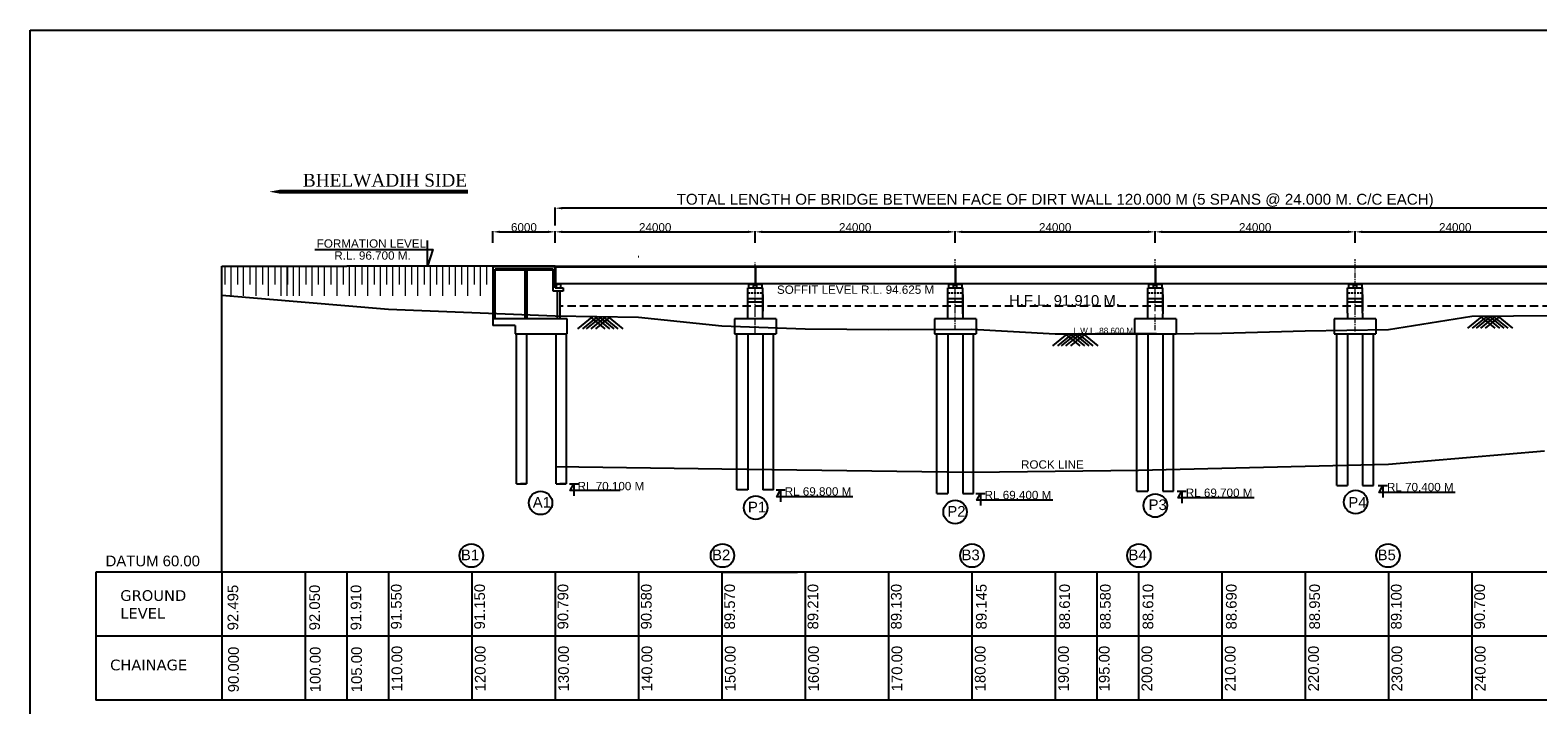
# Model space of a CAD drawing. Header units: inches. Extents: x 4599583 to 15517275, y 2817812 to 28133222513.
# Tile 5 of 95: x 13701346 to 13882273, y 2931111 to 3012058. Entities that reach past the tile are written whole.
import ezdxf

# ---------------------------------------------------------------- set-up
doc = ezdxf.new("R2010")
doc.units = ezdxf.units.IN
doc.header["$MEASUREMENT"] = 0
for name, pattern in [('CENTER', [2, 1.25, -0.25, 0.25, -0.25]), ('DASHED', [0.75, 0.5, -0.25]), ('DASHED2', [0.375, 0.25, -0.125])]:
    doc.linetypes.add(name, pattern=pattern)
for name, color, linetype, lineweight in [('CEN', 3, 'CENTER', 13), ('STR', 7, 'Continuous', 25), ('SYM', 8, 'Continuous', 5)]:
    doc.layers.add(name, color=color, linetype=linetype, lineweight=lineweight)
doc.layers.add('GROUND_LVL', color=114, linetype='Continuous')
doc.layers.add('text', color=7, linetype='Continuous')
doc.styles.add('ROMANS', font='arial.ttf')
doc.styles.get("Standard").update_dxf_attribs({"font": 'arial.ttf'})
doc.styles.add('style1', font='arial.ttf')
doc.dimstyles.new('ROMANS', dxfattribs={"dimtxt": 1000, "dimasz": 850, "dimexe": 100, "dimexo": 100, "dimgap": 25, "dimtad": 1, "dimdec": 0, "dimzin": 9, "dimdsep": 46, "dimtxsty": 'ROMANS', "dimcen": 325, "dimclrd": 4, "dimclre": 4, "dimclrt": 6, "dimadec": 0, "dimazin": 0, "dimtfac": 1, "dimtdec": 0, "dimtmove": 0, "dimatfit": 3, "dimfxl": 1, "dimtolj": 1, "dimtzin": 9, "dimarcsym": 0})

# ---------------------------------------------------------------- blocks, each defined once
blk = doc.blocks.new('*D233')
at = {"lineweight": -2, "ltscale": 800, "transparency": 16777216}
for p, q in [((13756850, 2986555), (13756850, 2987960)), ((13757700, 2987860), (13763500, 2987860)), ((13764350, 2986555), (13764350, 2987960))]:
    blk.add_line(p, q, dxfattribs=at)
at = {"ltscale": 800, "transparency": 16777216}
for points in [[(13757700, 2988002), (13757700, 2987719), (13756850, 2987860)], [(13763500, 2988002), (13763500, 2987719), (13764350, 2987860)]]:
    blk.add_solid(points, dxfattribs=at)
at = {"layer": 'Defpoints', "color": 0, "ltscale": 800, "transparency": 16777216}
for p in [(13764350, 2987860), (13756850, 2986455), (13764350, 2986455)]:
    blk.add_point(p, dxfattribs=at)
at = {"color": 6, "ltscale": 800, "transparency": 16777216, "insert": (13760600, 2988396), "char_height": 1000, "attachment_point": 5, "style": 'ROMANS'}
blk.add_mtext('\\A1;{\\C256;6000}', dxfattribs=at)
blk = doc.blocks.new('*D234')
at = {"lineweight": -2, "ltscale": 800, "transparency": 16777216}
for p, q in [((13764350, 2986555), (13764350, 2987960)), ((13765200, 2987860), (13787500, 2987860)), ((13788350, 2986555), (13788350, 2987960))]:
    blk.add_line(p, q, dxfattribs=at)
at = {"ltscale": 800, "transparency": 16777216}
for points in [[(13765200, 2988002), (13765200, 2987719), (13764350, 2987860)], [(13787500, 2988002), (13787500, 2987719), (13788350, 2987860)]]:
    blk.add_solid(points, dxfattribs=at)
at = {"layer": 'Defpoints', "color": 0, "ltscale": 800, "transparency": 16777216}
for p in [(13788350, 2987860), (13764350, 2986455), (13788350, 2986455)]:
    blk.add_point(p, dxfattribs=at)
at = {"color": 6, "ltscale": 800, "transparency": 16777216, "insert": (13776350, 2988396), "char_height": 1000, "attachment_point": 5, "style": 'ROMANS'}
blk.add_mtext('\\A1;{\\C256;24000}', dxfattribs=at)
blk = doc.blocks.new('*D235')
at = {"lineweight": -2, "ltscale": 800, "transparency": 16777216}
for p, q in [((13788350, 2986555), (13788350, 2987960)), ((13789200, 2987860), (13811500, 2987860)), ((13812350, 2986555), (13812350, 2987960))]:
    blk.add_line(p, q, dxfattribs=at)
at = {"ltscale": 800, "transparency": 16777216}
for points in [[(13789200, 2988002), (13789200, 2987719), (13788350, 2987860)], [(13811500, 2988002), (13811500, 2987719), (13812350, 2987860)]]:
    blk.add_solid(points, dxfattribs=at)
at = {"layer": 'Defpoints', "color": 0, "ltscale": 800, "transparency": 16777216}
for p in [(13812350, 2987860), (13788350, 2986455), (13812350, 2986455)]:
    blk.add_point(p, dxfattribs=at)
at = {"color": 6, "ltscale": 800, "transparency": 16777216, "insert": (13800350, 2988396), "char_height": 1000, "attachment_point": 5, "style": 'ROMANS'}
blk.add_mtext('\\A1;{\\C256;24000}', dxfattribs=at)
blk = doc.blocks.new('*D236')
at = {"lineweight": -2, "ltscale": 800, "transparency": 16777216}
for p, q in [((13812350, 2986555), (13812350, 2987960)), ((13813200, 2987860), (13835500, 2987860)), ((13836350, 2986555), (13836350, 2987960))]:
    blk.add_line(p, q, dxfattribs=at)
at = {"ltscale": 800, "transparency": 16777216}
for points in [[(13813200, 2988002), (13813200, 2987719), (13812350, 2987860)], [(13835500, 2988002), (13835500, 2987719), (13836350, 2987860)]]:
    blk.add_solid(points, dxfattribs=at)
at = {"layer": 'Defpoints', "color": 0, "ltscale": 800, "transparency": 16777216}
for p in [(13836350, 2987860), (13812350, 2986455), (13836350, 2986455)]:
    blk.add_point(p, dxfattribs=at)
at = {"color": 6, "ltscale": 800, "transparency": 16777216, "insert": (13824350, 2988396), "char_height": 1000, "attachment_point": 5, "style": 'ROMANS'}
blk.add_mtext('\\A1;{\\C256;24000}', dxfattribs=at)
blk = doc.blocks.new('*D237')
at = {"lineweight": -2, "ltscale": 800, "transparency": 16777216}
for p, q in [((13836350, 2986555), (13836350, 2987960)), ((13837200, 2987860), (13859500, 2987860)), ((13860350, 2986555), (13860350, 2987960))]:
    blk.add_line(p, q, dxfattribs=at)
at = {"ltscale": 800, "transparency": 16777216}
for points in [[(13837200, 2988002), (13837200, 2987719), (13836350, 2987860)], [(13859500, 2988002), (13859500, 2987719), (13860350, 2987860)]]:
    blk.add_solid(points, dxfattribs=at)
at = {"layer": 'Defpoints', "color": 0, "ltscale": 800, "transparency": 16777216}
for p in [(13860350, 2987860), (13836350, 2986455), (13860350, 2986455)]:
    blk.add_point(p, dxfattribs=at)
at = {"color": 6, "ltscale": 800, "transparency": 16777216, "insert": (13848350, 2988396), "char_height": 1000, "attachment_point": 5, "style": 'ROMANS'}
blk.add_mtext('\\A1;{\\C256;24000}', dxfattribs=at)
blk = doc.blocks.new('*D238')
at = {"lineweight": -2, "ltscale": 800, "transparency": 16777216}
for p, q in [((13764350, 2988615), (13764350, 2990796)), ((13883500, 2990696), (13765200, 2990696))]:
    blk.add_line(p, q, dxfattribs=at)
at = {"ltscale": 800, "transparency": 16777216}
for points in [[(13765200, 2990837), (13765200, 2990554), (13764350, 2990696)], [(13883500, 2990837), (13883500, 2990554), (13884350, 2990696)]]:
    blk.add_solid(points, dxfattribs=at)
at = {"layer": 'Defpoints', "color": 0, "ltscale": 800, "transparency": 16777216}
for p in [(13764350, 2990696), (13884350, 2990696), (13764350, 2988515)]:
    blk.add_point(p, dxfattribs=at)
at = {"color": 6, "ltscale": 800, "transparency": 16777216, "insert": (13824350, 2991574), "char_height": 1000, "attachment_point": 5, "style": 'ROMANS'}
blk.add_mtext('\\A1;{\\H1.3x;\\C256;TOTAL LENGTH OF BRIDGE BETWEEN FACE OF DIRT WALL 120.000 M (5 SPANS @ 24.000 M. C/C EACH)\\H0.92308x;\\C6; }', dxfattribs=at)
blk = doc.blocks.new('*D239')
at = {"lineweight": -2, "ltscale": 800, "transparency": 16777216}
for p, q in [((13860350, 2987860), (13860350, 2987960)), ((13861200, 2987860), (13883520, 2987860)), ((13884370, 2987860), (13884370, 2987960))]:
    blk.add_line(p, q, dxfattribs=at)
at = {"ltscale": 800, "transparency": 16777216}
for points in [[(13861200, 2988002), (13861200, 2987719), (13860350, 2987860)], [(13883520, 2988002), (13883520, 2987719), (13884370, 2987860)]]:
    blk.add_solid(points, dxfattribs=at)
at = {"layer": 'Defpoints', "color": 0, "ltscale": 800, "transparency": 16777216}
for p in [(13860350, 2987801), (13884370, 2987860), (13884370, 2987801)]:
    blk.add_point(p, dxfattribs=at)
at = {"color": 6, "ltscale": 800, "transparency": 16777216, "insert": (13872360, 2988396), "char_height": 1000, "attachment_point": 5, "style": 'ROMANS'}
blk.add_mtext('\\A1;{\\C7;24000}', dxfattribs=at)

msp = doc.modelspace()

# ---------------------------------------------------------------- hatches: boundary and pattern name
h = msp.add_hatch()
h.set_pattern_fill('ANGLE', color=256, scale=150, style=0)
h.set_pattern_definition([(0, (14080867.99, 3527329.825), (0, 41.25), [30, -11.25]), (90, (14080867.99, 3527329.825), (-41.25, 2e-15), [30, -11.25])])
h.paths.add_polyline_path([(13764625.273, 2981651.846), (13764625.273, 2981591.846), (13764750.273, 2981591.846), (13764750.273, 2981651.846)])
h.paths.add_polyline_path([(13764750.273, 2981651.846), (13764750.273, 2981591.846), (13764875.273, 2981591.846), (13764875.273, 2981651.846)])
h = msp.add_hatch()
h.set_pattern_fill('ANGLE', color=256, scale=150, style=0)
h.set_pattern_definition([(0, (14080968.115, 3527329.825), (0, 41.25), [30, -11.25]), (90, (14080968.115, 3527329.825), (-41.25, 2e-15), [30, -11.25])])
h.paths.add_polyline_path([(13788050.273, 2981651.846), (13787650.273, 2981651.846), (13787650.273, 2981591.846), (13788050.273, 2981591.846)])
h = msp.add_hatch()
h.set_pattern_fill('ANGLE', color=256, scale=150, style=0)
h.set_pattern_definition([(0, (14080727.87, 3527329.825), (0, 41.25), [30, -11.25]), (90, (14080727.87, 3527329.825), (-41.25, 2e-15), [30, -11.25])])
h.paths.add_polyline_path([(13788650.273, 2981651.846), (13789050.273, 2981651.846), (13789050.273, 2981591.846), (13788650.273, 2981591.846)])
h = msp.add_hatch()
h.set_pattern_fill('ANGLE', color=256, scale=150, style=0)
h.set_pattern_definition([(0, (14104968.115, 3527329.825), (0, 41.25), [30, -11.25]), (90, (14104968.115, 3527329.825), (-41.25, 2e-15), [30, -11.25])])
h.paths.add_polyline_path([(13812050.273, 2981651.846), (13811650.273, 2981651.846), (13811650.273, 2981591.846), (13812050.273, 2981591.846)])
h = msp.add_hatch()
h.set_pattern_fill('ANGLE', color=256, scale=150, style=0)
h.set_pattern_definition([(0, (14104727.87, 3527329.825), (0, 41.25), [30, -11.25]), (90, (14104727.87, 3527329.825), (-41.25, 2e-15), [30, -11.25])])
h.paths.add_polyline_path([(13812650.273, 2981651.846), (13813050.273, 2981651.846), (13813050.273, 2981591.846), (13812650.273, 2981591.846)])
h = msp.add_hatch()
h.set_pattern_fill('ANGLE', color=256, scale=150, style=0)
h.set_pattern_definition([(0, (14128968.115, 3527329.825), (0, 41.25), [30, -11.25]), (90, (14128968.115, 3527329.825), (-41.25, 2e-15), [30, -11.25])])
h.paths.add_polyline_path([(13836050.273, 2981651.846), (13835650.273, 2981651.846), (13835650.273, 2981591.846), (13836050.273, 2981591.846)])
h = msp.add_hatch()
h.set_pattern_fill('ANGLE', color=256, scale=150, style=0)
h.set_pattern_definition([(0, (14128727.87, 3527329.825), (0, 41.25), [30, -11.25]), (90, (14128727.87, 3527329.825), (-41.25, 2e-15), [30, -11.25])])
h.paths.add_polyline_path([(13836650.273, 2981651.846), (13837050.273, 2981651.846), (13837050.273, 2981591.846), (13836650.273, 2981591.846)])
h = msp.add_hatch()
h.set_pattern_fill('ANGLE', color=256, scale=150, style=0)
h.set_pattern_definition([(0, (14152968.115, 3527329.825), (0, 41.25), [30, -11.25]), (90, (14152968.115, 3527329.825), (-41.25, 2e-15), [30, -11.25])])
h.paths.add_polyline_path([(13860050.273, 2981651.846), (13859650.273, 2981651.846), (13859650.273, 2981591.846), (13860050.273, 2981591.846)])
h = msp.add_hatch()
h.set_pattern_fill('ANGLE', color=256, scale=150, style=0)
h.set_pattern_definition([(0, (14152727.87, 3527329.825), (0, 41.25), [30, -11.25]), (90, (14152727.87, 3527329.825), (-41.25, 2e-15), [30, -11.25])])
h.paths.add_polyline_path([(13860650.273, 2981651.846), (13861050.273, 2981651.846), (13861050.273, 2981591.846), (13860650.273, 2981591.846)])

# ---------------------------------------------------------------- linework, layer by layer
at = {"color": 0, "ltscale": 800}
for p, q in [((13724350.273, 2947026.846), (13724350.273, 2983726.846)), ((13724350.273, 2983726.846), (13739350.273, 2983726.846)), ((13759700.273, 2957636.846), (13760900.273, 2957636.846)), ((13764450.273, 2957636.846), (13765650.273, 2957636.846)), ((13787450.273, 2956896.846), (13786150.273, 2956896.846)), ((13790550.273, 2956896.846), (13789250.273, 2956896.846)), ((13810150.273, 2956471.846), (13811450.273, 2956471.846)), ((13813250.273, 2956471.846), (13814550.273, 2956471.846)), ((13834150.273, 2956736.846), (13835450.273, 2956736.846)), ((13837250.273, 2956736.846), (13838550.273, 2956736.846)), ((13858150.273, 2957426.846), (13859450.273, 2957426.846)), ((13861250.273, 2957426.846), (13862550.273, 2957426.846))]:
    msp.add_line(p, q, dxfattribs=at)
at = {"ltscale": 800}
for p, q in [((13756850.273, 2983726.846), (13739350.273, 2983726.846)), ((13764350.273, 2983726.846), (13756850.273, 2983726.846)), ((13756850.273, 2983726.846), (13758350.273, 2983726.846)), ((13764350.273, 2983651.846), (13764350.273, 2983726.846)), ((13764350.273, 2981151.846), (13764350.273, 2983651.846)), ((13724350.273, 2980251.383), (13744350.273, 2978576.846)), ((13789250.273, 2980351.846), (13789250.273, 2978351.846)), ((13813250.273, 2980351.846), (13813250.273, 2977406.846)), ((13837250.273, 2980351.846), (13837250.273, 2978021.846)), ((13861250.273, 2980351.846), (13861250.273, 2978351.846)), ((13744350.273, 2978576.846), (13754350.273, 2978176.846)), ((13754350.273, 2978176.846), (13764350.273, 2977776.846)), ((13764900.273, 2979851.846), (13764900.273, 2977406.846)), ((13764350.273, 2977776.846), (13774350.273, 2977606.846)), ((13774350.273, 2977606.846), (13784350.273, 2976596.846)), ((13784350.273, 2976596.846), (13794350.273, 2976236.846)), ((13864350.273, 2976126.846), (13874350.273, 2977726.846)), ((13874350.273, 2977726.846), (13884350.273, 2977836.846)), ((13874350.273, 2977726.846), (13884350.273, 2977836.846)), ((13794350.273, 2976236.846), (13804350.273, 2976156.846)), ((13804350.273, 2976156.846), (13814350.273, 2976171.846)), ((13814350.273, 2976171.846), (13824350.273, 2975636.846)), ((13824350.273, 2975636.846), (13829350.273, 2975606.846)), ((13829350.273, 2975606.846), (13834350.273, 2975576.846)), ((13834350.273, 2975576.846), (13844350.273, 2975716.846)), ((13844350.273, 2975716.846), (13854350.273, 2975976.846)), ((13854350.273, 2975976.846), (13864350.273, 2976126.846)), ((13709208.503, 2947026.846), (13709208.503, 2931666.846))]:
    msp.add_line(p, q, dxfattribs=at)
for p, q in [((13764350.273, 2983726.846), (13756850.273, 2983726.846)), ((13756850.273, 2983726.846), (13756850.273, 2977406.846)), ((13756850.273, 2983651.846), (13756850.273, 2983726.846)), ((13764350.273, 2983651.846), (13756850.273, 2983651.846)), ((13756850.773, 2983651.846), (13756850.273, 2983651.346)), ((13764350.273, 2983726.846), (13764350.273, 2981151.846)), ((13764350.273, 2983651.846), (13764350.273, 2983726.846)), ((13764390.273, 2983726.846), (13884330.273, 2983726.846)), ((13764390.273, 2983651.846), (13764390.273, 2983726.846)), ((13764390.273, 2983651.846), (13884330.273, 2983651.846)), ((13764390.273, 2983651.846), (13764390.273, 2981651.846)), ((13788330.273, 2983651.846), (13788330.273, 2983726.846)), ((13788330.273, 2983651.846), (13788330.273, 2981651.846)), ((13788370.273, 2983651.846), (13788370.273, 2983726.846)), ((13788370.273, 2983651.846), (13788370.273, 2981651.846)), ((13788390.273, 2983726.846), (13884330.273, 2983726.846)), ((13788390.273, 2983651.846), (13884330.273, 2983651.846)), ((13812330.273, 2983651.846), (13812330.273, 2983726.846)), ((13812330.273, 2983651.846), (13812330.273, 2981651.846)), ((13812370.273, 2983651.846), (13812370.273, 2983726.846)), ((13812370.273, 2983651.846), (13812370.273, 2981651.846)), ((13812390.273, 2983726.846), (13884330.273, 2983726.846)), ((13812390.273, 2983651.846), (13884330.273, 2983651.846)), ((13836330.273, 2983651.846), (13836330.273, 2983726.846)), ((13836330.273, 2983651.846), (13836330.273, 2981651.846)), ((13836370.273, 2983651.846), (13836370.273, 2983726.846)), ((13836370.273, 2983651.846), (13836370.273, 2981651.846)), ((13836390.273, 2983726.846), (13884330.273, 2983726.846)), ((13836390.273, 2983651.846), (13884330.273, 2983651.846)), ((13757150.273, 2977406.846), (13757150.273, 2983401.846)), ((13764100.273, 2983401.846), (13757150.273, 2983401.846)), ((13760750.273, 2983251.846), (13757150.273, 2983251.846)), ((13760750.273, 2977406.846), (13760750.273, 2983251.846)), ((13764100.273, 2983251.846), (13761000.273, 2983251.846)), ((13761000.273, 2977406.846), (13761000.273, 2983251.846)), ((13764100.273, 2980751.846), (13764100.273, 2983401.846)), ((13764350.273, 2981151.846), (13765302.106, 2981151.846)), ((13764452.106, 2981151.846), (13765302.106, 2981151.846)), ((13765025.273, 2981591.846), (13764475.273, 2981591.846)), ((13764475.273, 2981591.846), (13764475.273, 2981151.846)), ((13764600.273, 2980751.846), (13764600.273, 2977406.846)), ((13764625.273, 2981591.846), (13764625.273, 2981651.846)), ((13764875.273, 2981591.846), (13764875.273, 2981651.846)), ((13764900.273, 2980751.846), (13764900.273, 2978621.846)), ((13765025.273, 2981151.846), (13765025.273, 2981591.846)), ((13765302.106, 2981151.846), (13765302.106, 2980751.846)), ((13787450.273, 2981151.846), (13789250.273, 2981151.846)), ((13787450.273, 2979351.846), (13787450.273, 2981151.846)), ((13788150.273, 2981591.846), (13787550.273, 2981591.846)), ((13787550.273, 2981591.846), (13787550.273, 2981151.846)), ((13787550.273, 2981591.846), (13787650.273, 2981591.846)), ((13787650.273, 2981591.846), (13787650.273, 2981651.846)), ((13787650.273, 2981651.846), (13788050.273, 2981651.846)), ((13788050.273, 2981591.846), (13788050.273, 2981651.846)), ((13788150.273, 2981591.846), (13788050.273, 2981591.846)), ((13788150.273, 2981151.846), (13788150.273, 2981591.846)), ((13788330.273, 2981651.846), (13788370.273, 2981651.846)), ((13788550.273, 2981151.846), (13788550.273, 2981591.846)), ((13788550.273, 2981591.846), (13789150.273, 2981591.846)), ((13788550.273, 2981591.846), (13788650.273, 2981591.846)), ((13788650.273, 2981591.846), (13788650.273, 2981651.846)), ((13788650.273, 2981651.846), (13789050.273, 2981651.846)), ((13789050.273, 2981591.846), (13789050.273, 2981651.846)), ((13789150.273, 2981591.846), (13789050.273, 2981591.846)), ((13789150.273, 2981591.846), (13789150.273, 2981151.846)), ((13789250.273, 2979351.846), (13789250.273, 2981151.846)), ((13811450.273, 2981151.846), (13813250.273, 2981151.846)), ((13811450.273, 2979351.846), (13811450.273, 2981151.846)), ((13812150.273, 2981591.846), (13811550.273, 2981591.846)), ((13811550.273, 2981591.846), (13811550.273, 2981151.846)), ((13811550.273, 2981591.846), (13811650.273, 2981591.846)), ((13811650.273, 2981591.846), (13811650.273, 2981651.846)), ((13811650.273, 2981651.846), (13812050.273, 2981651.846)), ((13812050.273, 2981591.846), (13812050.273, 2981651.846)), ((13812150.273, 2981591.846), (13812050.273, 2981591.846)), ((13812150.273, 2981151.846), (13812150.273, 2981591.846)), ((13812330.273, 2981651.846), (13812370.273, 2981651.846)), ((13812330.273, 2981651.846), (13812370.273, 2981651.846)), ((13812550.273, 2981151.846), (13812550.273, 2981591.846)), ((13812550.273, 2981591.846), (13813150.273, 2981591.846)), ((13812550.273, 2981591.846), (13812650.273, 2981591.846)), ((13812650.273, 2981591.846), (13812650.273, 2981651.846)), ((13812650.273, 2981651.846), (13813050.273, 2981651.846)), ((13813050.273, 2981591.846), (13813050.273, 2981651.846)), ((13813150.273, 2981591.846), (13813050.273, 2981591.846)), ((13813150.273, 2981591.846), (13813150.273, 2981151.846)), ((13813250.273, 2979351.846), (13813250.273, 2981151.846)), ((13835450.273, 2981151.846), (13837250.273, 2981151.846)), ((13835450.273, 2979351.846), (13835450.273, 2981151.846)), ((13836150.273, 2981591.846), (13835550.273, 2981591.846)), ((13835550.273, 2981591.846), (13835550.273, 2981151.846)), ((13835550.273, 2981591.846), (13835650.273, 2981591.846)), ((13835650.273, 2981591.846), (13835650.273, 2981651.846)), ((13835650.273, 2981651.846), (13836050.273, 2981651.846)), ((13836050.273, 2981591.846), (13836050.273, 2981651.846)), ((13836150.273, 2981591.846), (13836050.273, 2981591.846)), ((13836150.273, 2981151.846), (13836150.273, 2981591.846)), ((13836330.273, 2981651.846), (13836370.273, 2981651.846)), ((13836550.273, 2981151.846), (13836550.273, 2981591.846)), ((13836550.273, 2981591.846), (13837150.273, 2981591.846)), ((13836550.273, 2981591.846), (13836650.273, 2981591.846)), ((13836650.273, 2981591.846), (13836650.273, 2981651.846)), ((13836650.273, 2981651.846), (13837050.273, 2981651.846)), ((13837050.273, 2981591.846), (13837050.273, 2981651.846)), ((13837150.273, 2981591.846), (13837050.273, 2981591.846)), ((13837150.273, 2981591.846), (13837150.273, 2981151.846)), ((13837250.273, 2979351.846), (13837250.273, 2981151.846)), ((13859450.273, 2981151.846), (13861250.273, 2981151.846)), ((13859450.273, 2979351.846), (13859450.273, 2981151.846)), ((13860150.273, 2981591.846), (13859550.273, 2981591.846)), ((13859550.273, 2981591.846), (13859550.273, 2981151.846)), ((13859550.273, 2981591.846), (13859650.273, 2981591.846)), ((13859650.273, 2981591.846), (13859650.273, 2981651.846)), ((13860050.273, 2981591.846), (13860050.273, 2981651.846)), ((13860150.273, 2981591.846), (13860050.273, 2981591.846)), ((13860150.273, 2981151.846), (13860150.273, 2981591.846)), ((13860550.273, 2981151.846), (13860550.273, 2981591.846)), ((13860550.273, 2981591.846), (13861150.273, 2981591.846)), ((13860550.273, 2981591.846), (13860650.273, 2981591.846)), ((13860650.273, 2981591.846), (13860650.273, 2981651.846)), ((13861050.273, 2981591.846), (13861050.273, 2981651.846)), ((13861150.273, 2981591.846), (13861050.273, 2981591.846)), ((13861150.273, 2981591.846), (13861150.273, 2981151.846)), ((13861250.273, 2979351.846), (13861250.273, 2981151.846)), ((13787450.273, 2979851.846), (13789250.273, 2979851.846)), ((13787450.273, 2979451.846), (13789250.273, 2979451.846)), ((13787450.273, 2978351.846), (13787450.273, 2979351.846)), ((13787450.273, 2978351.846), (13787450.273, 2979351.846)), ((13787450.273, 2978351.846), (13787450.273, 2979351.846)), ((13787450.273, 2978351.846), (13787450.273, 2979351.846)), ((13787450.273, 2978351.846), (13787450.273, 2979071.846)), ((13787450.273, 2977406.846), (13787450.273, 2978351.846)), ((13789250.273, 2978351.846), (13789250.273, 2979351.846)), ((13789250.273, 2978351.846), (13789250.273, 2979351.846)), ((13789250.273, 2978351.846), (13789250.273, 2979351.846)), ((13789250.273, 2978351.846), (13789250.273, 2979351.846)), ((13789250.273, 2978351.846), (13789250.273, 2979071.846)), ((13789250.273, 2978351.846), (13789250.273, 2979071.846)), ((13789250.273, 2977406.846), (13789250.273, 2978351.846)), ((13811450.273, 2979851.846), (13813250.273, 2979851.846)), ((13811450.273, 2979851.846), (13813250.273, 2979851.846)), ((13811450.273, 2979451.846), (13813250.273, 2979451.846)), ((13811450.273, 2979451.846), (13813250.273, 2979451.846)), ((13811450.273, 2979451.846), (13813250.273, 2979451.846)), ((13811450.273, 2978351.846), (13811450.273, 2979351.846)), ((13811450.273, 2977406.846), (13811450.273, 2979351.846)), ((13811450.273, 2978021.846), (13811450.273, 2978351.846)), ((13813250.273, 2978351.846), (13813250.273, 2979351.846)), ((13813250.273, 2978351.846), (13813250.273, 2979351.846)), ((13813250.273, 2978021.846), (13813250.273, 2978351.846)), ((13835450.273, 2979851.846), (13837250.273, 2979851.846)), ((13835450.273, 2979451.846), (13837250.273, 2979451.846)), ((13835450.273, 2979451.846), (13837250.273, 2979451.846)), ((13835450.273, 2978351.846), (13835450.273, 2979351.846)), ((13835450.273, 2978351.846), (13835450.273, 2979351.846)), ((13835450.273, 2977406.846), (13835450.273, 2978351.846)), ((13837250.273, 2978351.846), (13837250.273, 2979351.846)), ((13837250.273, 2978351.846), (13837250.273, 2979351.846)), ((13859450.273, 2979851.846), (13861250.273, 2979851.846)), ((13859450.273, 2979451.846), (13861250.273, 2979451.846)), ((13859450.273, 2979451.846), (13861250.273, 2979451.846)), ((13859450.273, 2978351.846), (13859450.273, 2979351.846)), ((13859450.273, 2978351.846), (13859450.273, 2979351.846)), ((13859450.273, 2978351.846), (13859450.273, 2979351.846)), ((13859450.273, 2978116.846), (13859450.273, 2978351.846)), ((13859450.273, 2978116.846), (13859450.273, 2978351.846)), ((13861250.273, 2978351.846), (13861250.273, 2979351.846)), ((13861250.273, 2978351.846), (13861250.273, 2979351.846)), ((13861250.273, 2978351.846), (13861250.273, 2979351.846)), ((13861250.273, 2978116.846), (13861250.273, 2978351.846)), ((13861250.273, 2978116.846), (13861250.273, 2978351.846)), ((13790850.273, 2977406.846), (13785850.273, 2977406.846)), ((13785850.273, 2977406.846), (13785850.273, 2975606.846)), ((13785850.273, 2976806.846), (13785850.273, 2975606.846)), ((13790850.273, 2977406.846), (13790850.273, 2975606.846)), ((13790850.273, 2976806.846), (13790850.273, 2975606.846)), ((13814850.273, 2977406.846), (13809850.273, 2977406.846)), ((13809850.273, 2977406.846), (13809850.273, 2975606.846)), ((13809850.273, 2976806.846), (13809850.273, 2975606.846)), ((13814850.273, 2977406.846), (13814850.273, 2975606.846)), ((13814850.273, 2977406.846), (13814850.273, 2975606.846)), ((13838850.273, 2977406.846), (13833850.273, 2977406.846)), ((13833850.273, 2977406.846), (13833850.273, 2975606.846)), ((13833850.273, 2976806.846), (13833850.273, 2975606.846)), ((13837250.273, 2977406.846), (13837250.273, 2978021.846)), ((13838850.273, 2977406.846), (13838850.273, 2975606.846)), ((13838850.273, 2976806.846), (13838850.273, 2975606.846)), ((13862850.273, 2977406.846), (13857850.273, 2977406.846)), ((13857850.273, 2977406.846), (13857850.273, 2975606.846)), ((13857850.273, 2976806.846), (13857850.273, 2975606.846)), ((13862850.273, 2977406.846), (13862850.273, 2975606.846)), ((13862850.273, 2976806.846), (13862850.273, 2975606.846)), ((13785850.273, 2975606.846), (13790850.273, 2975606.846)), ((13809850.273, 2975606.846), (13814850.273, 2975606.846)), ((13836493.13, 2975606.846), (13829350.273, 2975606.846)), ((13857850.273, 2975606.846), (13862850.273, 2975606.846)), ((13766049.345, 2957632.052), (13767155.017, 2957632.052)), ((13790850.519, 2956901.612), (13791956.191, 2956901.612)), ((13814844.44, 2956472.832), (13815950.113, 2956472.832)), ((13838983.388, 2956746.83), (13840089.06, 2956746.83)), ((13863124.082, 2957423.261), (13864229.755, 2957423.261)), ((13724350.273, 2947026.846), (13709208.503, 2947026.846)), ((13913294.81, 2947026.846), (13724350.273, 2947026.846)), ((13724350.273, 2939346.846), (13709208.503, 2939346.846)), ((13724350.273, 2939346.846), (13719208.503, 2939346.846)), ((13913294.81, 2939346.846), (13724350.273, 2939346.846)), ((13816923.234, 2939346.846), (13739350.273, 2939346.846)), ((13816923.234, 2939346.846), (13739350.273, 2939346.846)), ((13816923.234, 2939346.846), (13739350.273, 2939346.846)), ((13816923.234, 2939346.846), (13739350.273, 2939346.846)), ((13724350.273, 2931666.846), (13709208.503, 2931666.846)), ((13913294.81, 2931666.846), (13724350.273, 2931666.846))]:
    msp.add_line(p, q)
at = {"color": 1, "ltscale": 800}
for p, q in [((13756850.273, 2983726.846), (13756850.273, 2983726.846)), ((13883070.273, 2961527.406), (13864350.273, 2959926.846)), ((13784350.273, 2959396.846), (13764350.273, 2959676.846)), ((13814350.273, 2958971.846), (13784350.273, 2959396.846)), ((13834350.273, 2959236.846), (13814350.273, 2958971.846)), ((13864350.273, 2959926.846), (13834350.273, 2959236.846))]:
    msp.add_line(p, q, dxfattribs=at)
at = {"color": 7, "ltscale": 800}
for p, q in [((13756850.273, 2983726.846), (13756850.273, 2977406.846)), ((13765302.106, 2980751.846), (13764100.273, 2980751.846)), ((13764390.273, 2981651.846), (13884330.273, 2981651.846)), ((13859450.273, 2978116.846), (13859450.273, 2977406.846)), ((13861250.273, 2978116.846), (13861250.273, 2977406.846)), ((13756850.273, 2977406.846), (13756850.273, 2976606.846)), ((13833850.273, 2975606.846), (13838850.273, 2975606.846)), ((13760900.273, 2957636.846), (13760172.731, 2957636.846)), ((13765650.273, 2957636.846), (13764922.731, 2957636.846)), ((13724350.273, 2947026.846), (13724350.273, 2931666.846)), ((13734350.273, 2947026.846), (13734350.273, 2931666.846)), ((13739350.273, 2947026.846), (13739350.273, 2931666.846)), ((13739350.273, 2947026.846), (13739350.273, 2931666.846)), ((13739350.273, 2947026.846), (13739350.273, 2931666.846)), ((13744350.273, 2947026.846), (13744350.273, 2931666.846)), ((13754350.273, 2947026.846), (13754350.273, 2931666.846)), ((13764350.273, 2947026.846), (13764350.273, 2931666.846)), ((13774350.273, 2947026.846), (13774350.273, 2931666.846)), ((13784350.273, 2947026.846), (13784350.273, 2931666.846)), ((13784350.273, 2947026.846), (13793434.037, 2947026.846)), ((13793434.037, 2947026.846), (13784350.273, 2947026.846)), ((13794350.273, 2947026.846), (13794350.273, 2931666.846)), ((13804350.273, 2947026.846), (13804350.273, 2931666.846)), ((13814350.273, 2947026.846), (13814350.273, 2931666.846)), ((13824350.273, 2947026.846), (13824350.273, 2931666.846)), ((13829350.273, 2947026.846), (13829350.273, 2931666.846)), ((13834350.273, 2947026.846), (13834350.273, 2931666.846)), ((13844350.273, 2947026.846), (13844350.273, 2931666.846)), ((13854350.273, 2947026.846), (13854350.273, 2931666.846)), ((13854350.273, 2947026.846), (13854350.273, 2931666.846)), ((13864350.273, 2947026.846), (13864350.273, 2931666.846)), ((13874350.273, 2947026.846), (13874350.273, 2931666.846))]:
    msp.add_line(p, q, dxfattribs=at)
at = {"color": 243, "ltscale": 800}
msp.add_line((13774390.273, 2984872.495), (13774325.273, 2984872.495), dxfattribs=at)
at = {"linetype": 'DASHED2', "ltscale": 1000}
for p, q in [((13787450.273, 2980551.846), (13789250.273, 2980551.846)), ((13811450.273, 2980551.846), (13813250.273, 2980551.846)), ((13835450.273, 2980551.846), (13837250.273, 2980551.846)), ((13859450.273, 2980551.846), (13861250.273, 2980551.846))]:
    msp.add_line(p, q, dxfattribs=at)
at = {"linetype": 'DASHED', "ltscale": 2000}
msp.add_line((13883820.273, 2978936.846), (13764900.273, 2978936.846), dxfattribs=at)
at = {"ltscale": 10}
for p, q in [((13787450.273, 2975606.846), (13787450.273, 2956896.846)), ((13789250.273, 2975606.846), (13789250.273, 2956896.846)), ((13790550.273, 2956896.846), (13790550.273, 2975606.846)), ((13811450.273, 2975606.846), (13811450.273, 2956471.846)), ((13813250.273, 2975606.846), (13813250.273, 2956471.846)), ((13814550.273, 2956471.846), (13814550.273, 2975606.846)), ((13835450.273, 2975606.846), (13835450.273, 2956736.846)), ((13837250.273, 2975606.846), (13837250.273, 2956736.846)), ((13838550.273, 2956736.846), (13838550.273, 2975606.846)), ((13859450.273, 2975606.846), (13859450.273, 2957426.846)), ((13861250.273, 2975606.846), (13861250.273, 2957426.846)), ((13862550.273, 2957426.846), (13862550.273, 2975606.846))]:
    msp.add_line(p, q, dxfattribs=at)
at = {"color": 0, "ltscale": 800}
msp.add_lwpolyline([(13701345.841, 3012057.878), (13979091.072, 3012057.878), (13979091.072, 2823168.098), (13701345.841, 2823168.098)], close=True, dxfattribs=at)
msp.add_lwpolyline([(13753900.131, 2992677.162, 504, 504, 0), (13733956.252, 2992677.162, 1440, 0, 0), (13730029.372, 2992677.162, 0, 0, 0)], format="xyseb")
for points in [[(13735496.773, 2985753.854), (13749687.281, 2985753.854), (13749030.714, 2983726.846), (13749030.714, 2986803.418)], [(13772168.186, 2956813.115), (13766166.934, 2956813.115), (13766602.181, 2957632.052), (13766602.181, 2956185.59)], [(13800083.251, 2956082.674), (13790968.108, 2956082.674), (13791403.355, 2956901.612), (13791403.355, 2955455.15)], [(13824077.173, 2955653.895), (13814962.03, 2955653.895), (13815397.277, 2956472.832), (13815397.277, 2955026.37)], [(13848216.12, 2955927.892), (13839100.977, 2955927.892), (13839536.224, 2956746.83), (13839536.224, 2955300.368)], [(13872356.815, 2956604.323), (13863241.672, 2956604.323), (13863676.919, 2957423.261), (13863676.919, 2955976.799)]]:
    msp.add_lwpolyline(points)
at = {"ltscale": 2}
for centre in [(13762597.331, 2955337.149), (13836365.459, 2955026.341), (13860414.482, 2955442.497), (13788414.783, 2954767.594), (13812341.197, 2954250.825), (13754286.843, 2949023.988), (13784424.742, 2949023.988), (13814366.462, 2949023.988), (13834399.001, 2949023.988), (13864295.982, 2949023.988)]:
    msp.add_circle(centre, 1409.202, dxfattribs=at)
at = {"layer": 'CEN', "ltscale": 500}
for p, q in [((13788350.273, 2978351.846), (13788350.273, 2984189.225)), ((13788350.273, 2978351.846), (13788350.273, 2984189.225)), ((13812350.273, 2978351.846), (13812350.273, 2984589.225)), ((13812350.273, 2978351.846), (13812350.273, 2984589.225)), ((13836350.273, 2978351.846), (13836350.273, 2984589.225)), ((13860350.273, 2978351.846), (13860350.273, 2984589.225)), ((13860350.273, 2978351.846), (13860350.273, 2984589.225)), ((13788350.273, 2975672.298), (13788350.273, 2978351.846)), ((13812350.273, 2976072.298), (13812350.273, 2978351.846)), ((13860350.273, 2975898.449), (13860350.273, 2978351.846)), ((13860350.273, 2975898.449), (13860350.273, 2978351.846)), ((13836350.273, 2976072.298), (13836350.273, 2978021.846))]:
    msp.add_line(p, q, dxfattribs=at)
at = {"layer": 'GROUND_LVL', "color": 0}
for p, q in [((13768798.976, 2977683.307), (13767034.123, 2976228.253)), ((13769388.739, 2977683.307), (13767623.886, 2976228.253)), ((13769852.597, 2977683.307), (13768087.744, 2976228.253)), ((13768551.309, 2977683.307), (13770316.163, 2976228.253)), ((13770374.438, 2977683.307), (13768609.584, 2976228.253)), ((13769118.707, 2977683.307), (13770883.561, 2976228.253)), ((13770941.835, 2977683.307), (13769176.982, 2976228.253)), ((13769640.548, 2977683.307), (13771405.401, 2976228.253)), ((13770104.406, 2977683.307), (13771869.259, 2976228.253)), ((13770694.168, 2977683.307), (13772459.022, 2976228.253)), ((13875582.141, 2977749.654), (13873817.287, 2976294.601)), ((13876171.903, 2977749.654), (13874407.05, 2976294.601)), ((13876635.761, 2977749.654), (13874870.908, 2976294.601)), ((13875334.473, 2977749.654), (13877099.327, 2976294.601)), ((13877157.602, 2977749.654), (13875392.748, 2976294.601)), ((13875901.871, 2977749.654), (13877666.725, 2976294.601)), ((13877725, 2977749.654), (13875960.146, 2976294.601)), ((13876423.712, 2977749.654), (13878188.565, 2976294.601)), ((13876887.57, 2977749.654), (13878652.423, 2976294.601)), ((13877477.332, 2977749.654), (13879242.186, 2976294.601)), ((13825796.653, 2975621.846), (13824031.799, 2974166.793)), ((13826386.415, 2975621.846), (13824621.562, 2974166.793)), ((13826850.273, 2975621.846), (13825085.42, 2974166.793)), ((13825548.986, 2975621.846), (13827313.839, 2974166.793)), ((13827372.114, 2975621.846), (13825607.26, 2974166.793)), ((13826116.383, 2975621.846), (13827881.237, 2974166.793)), ((13827939.512, 2975621.846), (13826174.658, 2974166.793)), ((13826638.224, 2975621.846), (13828403.077, 2974166.793)), ((13827102.082, 2975621.846), (13828866.935, 2974166.793)), ((13827691.845, 2975621.846), (13829456.698, 2974166.793))]:
    msp.add_line(p, q, dxfattribs=at)
at = {"layer": 'STR', "color": 0, "ltscale": 1000}
for p, q in [((13763350.273, 2977406.846), (13756850.273, 2977406.846)), ((13759550.273, 2976606.846), (13756850.273, 2976606.846)), ((13759550.273, 2976606.846), (13759550.273, 2975606.846)), ((13765800.273, 2977406.846), (13763308.984, 2977406.846)), ((13765800.273, 2975606.846), (13765800.273, 2977406.846)), ((13759550.273, 2975606.846), (13765800.273, 2975606.846))]:
    msp.add_line(p, q, dxfattribs=at)
at = {"layer": 'STR', "color": 0}
for p, q in [((13759700.273, 2957636.846), (13759700.273, 2975606.846)), ((13760900.273, 2975606.846), (13760900.273, 2957636.846)), ((13764450.273, 2957636.846), (13764450.273, 2975606.846)), ((13765650.273, 2975606.846), (13765650.273, 2957636.846))]:
    msp.add_line(p, q, dxfattribs=at)
at = {"layer": 'SYM', "color": 0}
for p, q in [((13724753.061, 2981546.748), (13724753.061, 2983726.846)), ((13725460.651, 2981546.748), (13725460.651, 2983726.846)), ((13726253.061, 2981546.748), (13726253.061, 2983726.846)), ((13726960.651, 2981546.748), (13726960.651, 2983726.846)), ((13727753.061, 2981546.748), (13727753.061, 2983726.846)), ((13728460.651, 2981546.748), (13728460.651, 2983726.846)), ((13728460.651, 2981546.748), (13728460.651, 2983726.846)), ((13729253.061, 2981546.748), (13729253.061, 2983726.846)), ((13729960.651, 2981546.748), (13729960.651, 2983726.846)), ((13730753.061, 2981546.748), (13730753.061, 2983726.846)), ((13730753.061, 2981546.748), (13730753.061, 2983726.846)), ((13731460.651, 2981546.748), (13731460.651, 2983726.846)), ((13731460.651, 2981546.748), (13731460.651, 2983726.846)), ((13732168.242, 2981546.748), (13732168.242, 2983726.846)), ((13732253.061, 2981546.748), (13732253.061, 2983726.846)), ((13732960.651, 2981546.748), (13732960.651, 2983726.846)), ((13732960.651, 2981546.748), (13732960.651, 2983726.846)), ((13733668.242, 2981546.748), (13733668.242, 2983726.846)), ((13734460.651, 2981546.748), (13734460.651, 2983726.846)), ((13735168.242, 2981546.748), (13735168.242, 2983726.846)), ((13735168.242, 2981546.748), (13735168.242, 2983726.846)), ((13735960.651, 2981546.748), (13735960.651, 2983726.846)), ((13736668.242, 2981546.748), (13736668.242, 2983726.846)), ((13737460.651, 2981546.748), (13737460.651, 2983726.846)), ((13737460.651, 2981546.748), (13737460.651, 2983726.846)), ((13738168.242, 2981546.748), (13738168.242, 2983726.846)), ((13738960.651, 2981546.748), (13738960.651, 2983726.846)), ((13739668.242, 2981546.748), (13739668.242, 2983726.846)), ((13739668.242, 2981546.748), (13739668.242, 2983726.846)), ((13740375.832, 2981546.748), (13740375.832, 2983726.846)), ((13741168.242, 2981546.748), (13741168.242, 2983726.846)), ((13741875.832, 2981546.748), (13741875.832, 2983726.846)), ((13742668.242, 2981546.748), (13742668.242, 2983726.846)), ((13743375.832, 2981546.748), (13743375.832, 2983726.846)), ((13743375.832, 2981546.748), (13743375.832, 2983726.846)), ((13744168.242, 2981546.748), (13744168.242, 2983726.846)), ((13744875.832, 2981546.748), (13744875.832, 2983726.846)), ((13745668.242, 2981546.748), (13745668.242, 2983726.846)), ((13745668.242, 2981546.748), (13745668.242, 2983726.846)), ((13746375.832, 2981546.748), (13746375.832, 2983726.846)), ((13747168.242, 2981546.748), (13747168.242, 2983726.846)), ((13747875.832, 2981546.748), (13747875.832, 2983726.846)), ((13748668.242, 2981546.748), (13748668.242, 2983726.846)), ((13749375.832, 2981546.748), (13749375.832, 2983726.846)), ((13750168.242, 2981546.748), (13750168.242, 2983726.846)), ((13750875.832, 2981546.748), (13750875.832, 2983726.846)), ((13751668.242, 2981546.748), (13751668.242, 2983726.846)), ((13752375.832, 2981546.748), (13752375.832, 2983726.846)), ((13753168.242, 2981546.748), (13753168.242, 2983726.846)), ((13753875.832, 2981546.748), (13753875.832, 2983726.846)), ((13754668.242, 2981546.748), (13754668.242, 2983726.846)), ((13755375.832, 2981546.748), (13755375.832, 2983726.846)), ((13756168.242, 2981546.748), (13756168.242, 2983726.846)), ((13756168.242, 2981546.748), (13756168.242, 2983726.846)), ((13725460.651, 2980187.647), (13725460.651, 2981546.748)), ((13726960.651, 2980187.647), (13726960.651, 2981546.748)), ((13728460.651, 2980187.647), (13728460.651, 2981546.748)), ((13728460.651, 2980187.647), (13728460.651, 2981546.748)), ((13729960.651, 2980187.647), (13729960.651, 2981546.748)), ((13731460.651, 2980187.647), (13731460.651, 2981546.748)), ((13732168.242, 2980187.647), (13732168.242, 2981546.748)), ((13732960.651, 2980187.647), (13732960.651, 2981546.748)), ((13733668.242, 2980187.647), (13733668.242, 2981546.748)), ((13735168.242, 2980187.647), (13735168.242, 2981546.748)), ((13735168.242, 2980187.647), (13735168.242, 2981546.748)), ((13736668.242, 2980187.647), (13736668.242, 2981546.748)), ((13738168.242, 2980187.647), (13738168.242, 2981546.748)), ((13739668.242, 2980187.647), (13739668.242, 2981546.748)), ((13740375.832, 2980187.647), (13740375.832, 2981546.748)), ((13741875.832, 2980187.647), (13741875.832, 2981546.748)), ((13743375.832, 2980187.647), (13743375.832, 2981546.748)), ((13743375.832, 2980187.647), (13743375.832, 2981546.748)), ((13744875.832, 2980187.647), (13744875.832, 2981546.748)), ((13746375.832, 2980187.647), (13746375.832, 2981546.748)), ((13747875.832, 2980187.647), (13747875.832, 2981546.748)), ((13749375.832, 2980187.647), (13749375.832, 2981546.748)), ((13750875.832, 2980187.647), (13750875.832, 2981546.748)), ((13752375.832, 2980187.647), (13752375.832, 2981546.748)), ((13753875.832, 2980187.647), (13753875.832, 2981546.748)), ((13755375.832, 2980187.647), (13755375.832, 2981546.748))]:
    msp.add_line(p, q, dxfattribs=at)
at = {"layer": 'text'}
for points in [[(13786150.273, 2956896.846), (13786150.273, 2975606.846)], [(13810150.273, 2956471.846), (13810150.273, 2975606.846)], [(13834150.273, 2956736.846), (13834150.273, 2975606.846)], [(13858150.273, 2957426.846), (13858150.273, 2975606.846)]]:
    msp.add_lwpolyline(points, dxfattribs=at)

# ---------------------------------------------------------------- texts
for s, p in [(' FORMATION LEVEL  ', (13735347.87, 2985957.923)), (' R.L. 96.700 M. ', (13737461.484, 2984521.398)), ('SOFFIT LEVEL R.L. 94.625 M', (13790965.84, 2980423.894))]:
    msp.add_text(s, height=1000).set_placement(p)
at = {"color": 0, "insert": (13743922.247, 2994817.595), "char_height": 1530, "width": 39705.27594, "attachment_point": 2}
msp.add_mtext('{\\fTimes New Roman|b0|i0|c0|p18;BHELWADIH SIDE}', dxfattribs=at)
for s, insert, char_height, width, attachment_point in [('L.W.L. 88.600 M', (13833710.037, 2976356.745), 700, 22831.61877, 3), ('ROCK LINE', (13827784.288, 2960449.14), 1000, 22831.61877, 3), ('RL 70.100 M ', (13775039.202, 2956842.334), 1000, 22831.61877, 9), ('RL 69.800 M ', (13799891.048, 2956200.811), 1000, 22831.61877, 9), ('RL 69.400 M ', (13823884.97, 2955772.031), 1000, 22831.61877, 9), ('RL 69.700 M ', (13848023.917, 2956046.029), 1000, 22831.61877, 9), ('RL 70.400 M ', (13872164.612, 2956722.46), 1000, 22831.61877, 9), ('{\\fVerdana|b0|i0|c0|p34;GROUND LEVEL}', (13712163.369, 2944865.524), 1280, 585.08215, 1), ('{\\fVerdana|b0|i0|c0|p34;CHAINAGE}', (13710940.219, 2936533.317), 1280, 6810.16889, 1)]:
    msp.add_mtext(s, dxfattribs=dict(insert=insert, char_height=char_height, width=width, attachment_point=attachment_point))
at = {"ltscale": 2, "char_height": 1280, "width": 22831.61877}
for s, insert, attachment_point in [('A1', (13761660.907, 2956052.117), 1), ('P1', (13787478.359, 2955482.562), 1), ('P2', (13811404.773, 2954965.793), 1), ('P3', (13835557.106, 2955758.897), 1), ('P4', (13859530.684, 2956035.674), 1), ('B1', (13755223.267, 2949738.956), 3), ('B2', (13785361.166, 2949738.956), 3), ('B3', (13815302.886, 2949738.956), 3), ('B4', (13835335.425, 2949738.956), 3), ('B5', (13865232.406, 2949738.956), 3)]:
    msp.add_mtext(s, dxfattribs=dict(at, insert=insert, attachment_point=attachment_point))
at = {"insert": (13710394.401, 2949013.059), "char_height": 1280, "width": 27485.86667, "attachment_point": 1, "style": 'style1'}
msp.add_mtext('DATUM 60.00', dxfattribs=at)
at = {"char_height": 1280, "attachment_point": 7, "rotation": 90, "style": 'style1'}
for s, insert, width in [('92.495', (13726333.86, 2940046.218), 15687.06101), ('92.050', (13736144.379, 2940046.218), 15687.06101), ('91.910', (13741103.225, 2940046.218), 15687.06101), ('91.550', (13745942.059, 2940154.873), 15687.06101), ('91.150', (13755942.059, 2940154.873), 15687.06101), ('90.790', (13765942.059, 2940154.873), 15687.06101), ('90.580', (13775942.059, 2940154.873), 15687.06101), ('89.570', (13785942.059, 2940154.873), 15687.06101), ('89.210', (13795942.059, 2940154.873), 15687.06101), ('89.130', (13805942.059, 2940154.873), 15687.06101), ('89.145', (13816142.367, 2940154.873), 15687.06101), ('88.610', (13826142.367, 2940154.873), 15687.06101), ('88.580', (13831027.3, 2940154.873), 15687.06101), ('88.610', (13836142.367, 2940154.873), 15687.06101), ('88.690', (13846142.367, 2940154.873), 15687.06101), ('88.950', (13856142.367, 2940154.873), 15687.06101), ('89.100', (13865942.059, 2940154.873), 15687.06101), ('90.700', (13875942.059, 2940154.873), 15687.06101), ('90.000', (13726403.576, 2932616.687), 33693.40527), ('100.00', (13736214.095, 2932616.687), 33693.40527), ('105.00', (13741172.942, 2932616.687), 33693.40527), ('\\P110.00', (13746011.775, 2932725.342), 33693.40527), ('120.00', (13756011.775, 2932725.342), 33693.40527), ('130.00', (13766011.775, 2932725.342), 33693.40527), ('140.00', (13776011.775, 2932725.342), 33693.40527), ('150.00', (13786011.775, 2932725.342), 33693.40527), ('160.00', (13796011.775, 2932725.342), 33693.40527), ('170.00', (13806011.775, 2932725.342), 33693.40527), ('180.00', (13816011.775, 2932725.342), 33693.40527), ('190.00', (13826011.775, 2932725.342), 33693.40527), ('195.00', (13830896.708, 2932725.342), 33693.40527), ('200.00', (13836011.775, 2932725.342), 33693.40527), ('210.00', (13846011.775, 2932725.342), 33693.40527), ('220.00', (13856011.775, 2932725.342), 33693.40527), ('230.00', (13866011.775, 2932725.342), 33693.40527), ('240.00', (13876011.775, 2932725.342), 33693.40527)]:
    msp.add_mtext(s, dxfattribs=dict(at, insert=insert, width=width))
at = {"layer": 'text', "color": 0, "insert": (13818805.569, 2980271.087), "char_height": 1280, "width": 13243.96999, "attachment_point": 1}
msp.add_mtext('H.F.L. 91.910 M. ', dxfattribs=at)

# ---------------------------------------------------------------- dimensions: what is measured, and where the dimension line sits
at = {"ltscale": 800}
for base, p1, p2, text, override, picture, middle in [((13764350.273, 2990695.795), (13884350.273, 2990695.795), (13764350.273, 2988515.264), '{\\H1.3x;\\C256;TOTAL LENGTH OF BRIDGE BETWEEN FACE OF DIRT WALL 120.000 M (5 SPANS @ 24.000 M. C/C EACH)\\H0.92308x;\\C6; }', {"dimclrd": 256, "dimclre": 256}, '*D238', (13824350.273, 2991573.865)), ((13764350.273, 2987860.169), (13756850.273, 2986455.436), (13764350.273, 2986455.436), '{\\C256;6000}', {"dimclrd": 256, "dimclre": 256}, '*D233', (13760600.273, 2988395.742)), ((13788350.273, 2987860.169), (13764350.273, 2986455.436), (13788350.273, 2986455.436), '{\\C256;<>}', {"dimclrd": 256, "dimclre": 256, "dimtmove": 1}, '*D234', (13776350.273, 2988395.742)), ((13812350.273, 2987860.169), (13788350.273, 2986455.436), (13812350.273, 2986455.436), '{\\C256;<>}', {"dimclrd": 256, "dimclre": 256, "dimtmove": 1}, '*D235', (13800350.273, 2988395.742)), ((13836350.273, 2987860.169), (13812350.273, 2986455.436), (13836350.273, 2986455.436), '{\\C256;<>}', {"dimclrd": 256, "dimclre": 256, "dimtmove": 1}, '*D236', (13824350.273, 2988395.742)), ((13860350.273, 2987860.169), (13836350.273, 2986455.436), (13860350.273, 2986455.436), '{\\C256;<>}', {"dimclrd": 256, "dimclre": 256, "dimtmove": 1}, '*D237', (13848350.273, 2988395.742)), ((13884370.273, 2987860.169), (13860350.273, 2987800.885), (13884370.273, 2987800.885), '{\\C7;24000}', {"dimclrd": 256, "dimclre": 256, "dimfxl": 300, "dimfxlon": 1}, '*D239', (13872360.273, 2988395.742))]:
    dim = msp.add_linear_dim(base=base, p1=p1, p2=p2, text=text, dimstyle='ROMANS', override=override, dxfattribs=at)
    dim.commit()
    dim.dimension.update_dxf_attribs({"geometry": picture, "text_midpoint": middle})

doc.saveas('drawing.dxf')
